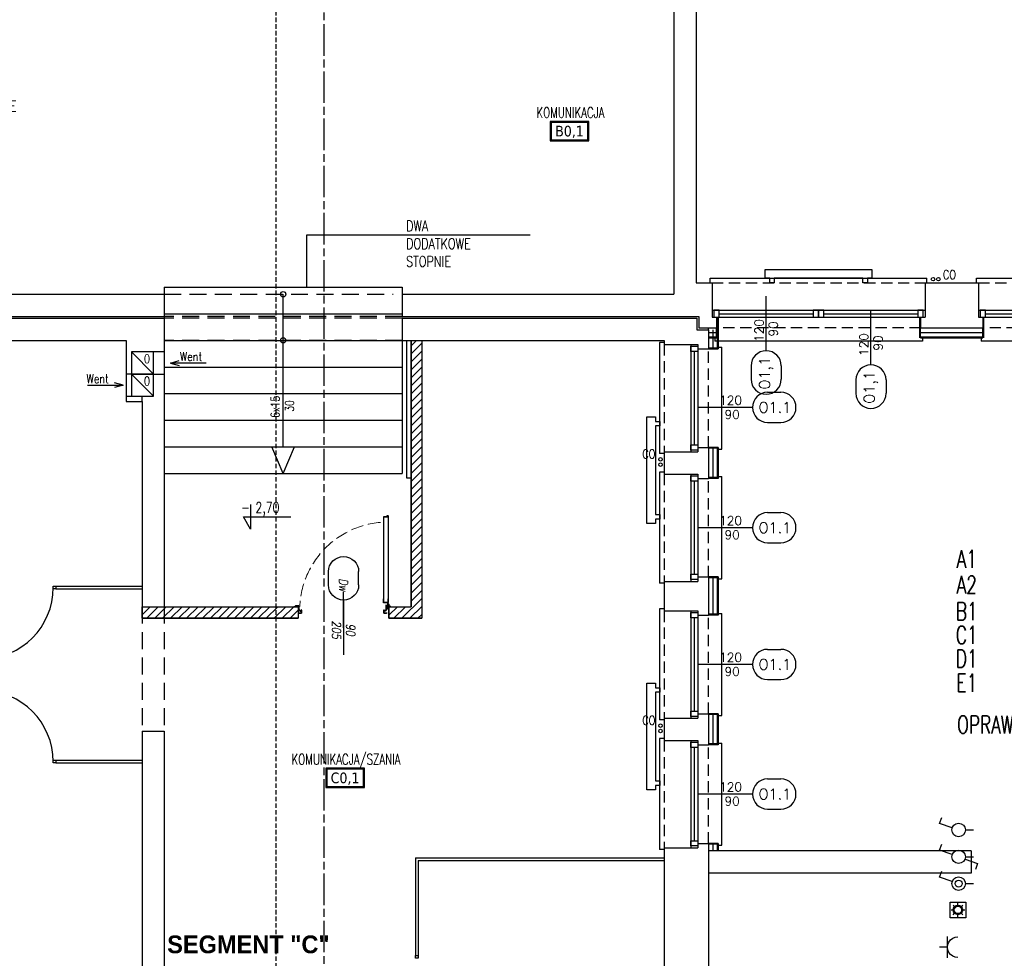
# Model space of a CAD drawing. Header units: millimetres. Extents: x 28600 to 181045, y -399112 to -163690.
# Tile 34 of 256: x 47644 to 48753, y -196331 to -195274. Entities that reach past the tile are written whole.
import ezdxf
from ezdxf.enums import TextEntityAlignment as Align

# ---------------------------------------------------------------- set-up
doc = ezdxf.new("R2010")
doc.units = ezdxf.units.MM
for name, pattern in [('CARKOVANA', [7.5, 5, -2.5]), ('CENTER', [0.6, 0.375, -0.075, 0.075, -0.075]), ('CHAIN', [0.3543, 0.2362, -0.0295, 0.0591, -0.0295]), ('HIDDEN', [9.525, 6.35, -3.175]), ('Hidden Line', [391.222223, 282.222223, -109])]:
    doc.linetypes.add(name, pattern=pattern)
doc.layers.get('0').update_dxf_attribs({"color": 8})
for name, color, linetype in [('!! 0_ Istn-okna', 8, 'Continuous'), ('!! 0_ Istn-sciany', 8, 'Continuous'), ('!! 0_ Istn-widok', 8, 'Continuous'), ('!! 0_ Opis', 8, 'Continuous'), ('!! 0_Istn-armatura', 8, 'Continuous'), ('!! 0_Istn-cienka', 8, 'Continuous'), ('!! 0_Istn-drzwi', 8, 'Continuous'), ('!! 0_Istn-went', 8, 'Continuous'), ('!! 0_Opis_okna', 8, 'Continuous'), ('!! 0_Opis_pom', 8, 'Continuous'), ('!! 0_Widok', 8, 'Continuous'), ('!! 1_ tynk zewn  - nowy', 8, 'Continuous'), ('!! 1_droga ewakuacyjna', 8, 'CHAIN'), ('!! 1_drzwi-linia', 8, 'Continuous'), ('!! 1_hatch projektowane ściany', 8, 'Continuous'), ('!! 1_PROJ Sciany', 8, 'Continuous'), ('!! 1_Wyburzenia', 8, 'CARKOVANA'), ('!! 2_ remont Ocieplenie', 8, 'ZIGZAG'), ('!! 2_drzwi opis', 8, 'Continuous'), ('E1', 2, 'Continuous'), ('E2', 2, 'Continuous'), ('E_0', 4, 'Continuous'), ('E_OSP', 2, 'Continuous')]:
    doc.layers.add(name, color=color, linetype=linetype)
doc.layers.add('!! 0_Istn-grzejniki', color=8, linetype='Continuous', plot=False)
doc.styles.add('50', font='ROMANS.shx', dxfattribs={"width": 0.8, "height": 10})
doc.styles.add('ARCHETYP', font='romans.shx', dxfattribs={"height": 15})
doc.styles.add('ARIAL', font='tahoma.ttf')
doc.styles.add('ELE1', font='romans.shx', dxfattribs={"width": 0.8, "height": 18})
doc.styles.add('SIMPLEX', font='simplex.shx', dxfattribs={"width": 0.77})
doc.styles.add('STYLE10', font='arialbd.ttf')
doc.styles.add('TXT', font='simplex.shx')
doc.linetypes.add('ZIGZAG', pattern='A,0.00254,-5.08,[131,ltypeshp.shx,S=5.08,R=0,X=-5.08,Y=0],-10.16,[131,ltypeshp.shx,S=5.08,R=180,X=5.08,Y=0],-5.08', length=20.32254)
pattern_1 = [(45, (-4798, 4.46), (-4.49012806, 4.49012806), [])]

# ---------------------------------------------------------------- blocks, each defined once
blk = doc.blocks.new('zaw-dr-90-p')
at = {"color": 2, "linetype": 'CENTER', "ltscale": 0.2}
for p, q in [((12, 0), (-12, 0)), ((0, 12), (0, -12)), ((24, 24), (31, 24)), ((24, 19), (31, 19))]:
    blk.add_line(p, q, dxfattribs=at)
at = {"ltscale": 0.2}
for p, q in [((10, 12), (6, 12)), ((10, 0), (10, 6))]:
    blk.add_line(p, q, dxfattribs=at)
blk.add_lwpolyline([(0, 6), (23, 6, 0.414214), (28, 11), (28, 31), (24, 31), (24, 11, -0.414214), (23, 10), (0, 10, 4.561698), (8, 6), (5, 4)], format="xyb", dxfattribs=at)
blk.add_lwpolyline([(0, 0), (-2, 0), (-2, 0), (0, 0), (0, 3), (0, 3), (0, 0), (3, 0), (3, 0), (0, 0), (0, -3), (0, -3)], close=True)
blk.add_lwpolyline([(10, 10), (10, 39), (6, 39), (6, 10)], dxfattribs=at)
blk.add_circle((0, 0), 6.5, dxfattribs=at)
blk = doc.blocks.new('drzwi 90- sc 12')
for p, q in [((-13620.3, 20410.2), (-13620.3, 20313.8)), ((-13614.9, 20409.9), (-13620.3, 20409.9)), ((-13616.1, 20410.3), (-13620.2, 20410.3)), ((-13616.1, 20410.3), (-13620, 20410.3)), ((-13618.2, 20410.3), (-13616.2, 20410.3)), ((-13618.2, 20410.3), (-13616.2, 20410.3)), ((-13616.1, 20410.3), (-13616.1, 20411.5)), ((-13616.1, 20411.5), (-13615, 20411.5)), ((-13614.9, 20411.4), (-13614.9, 20313.8)), ((-13620.3, 20313.5), (-13620.3, 20318)), ((-13614.9, 20312.3), (-13614.9, 20318)), ((-13715.6, 20308.3), (-13715.6, 20308.6)), ((-13715.6, 20307.7), (-13715.6, 20308.6)), ((-13715.6, 20307.8), (-13715.6, 20308.6)), ((-13715.6, 20307.7), (-13715.4, 20307.7)), ((-13614.9, 20313.8), (-13620.3, 20313.8)), ((-13618.2, 20313.4), (-13620.2, 20313.4)), ((-13618.2, 20313.7), (-13618.2, 20313.4)), ((-13618.2, 20313.7), (-13616.4, 20313.7)), ((-13617.8, 20311.1), (-13617.8, 20305.7)), ((-13617.8, 20311.1), (-13617.8, 20305.7)), ((-13616.2, 20309.9), (-13617.4, 20309.9)), ((-13616.2, 20309.9), (-13616.2, 20311)), ((-13615.9, 20313.2), (-13615.9, 20312.2)), ((-13615.9, 20312.2), (-13615, 20312.2)), ((-13715.8, 20302), (-13716.3, 20302)), ((-13616.8, 20302), (-13616.3, 20302))]:
    blk.add_line(p, q)
for points in [[(-13665.3, 20285), (-13665.3, 20325.8)], [(-13615.6, 20309.6), (-13615.3, 20309.6), (-13615.3, 20309.8), (-13616.3, 20309.8), (-13616.3, 20309.6), (-13615.9, 20309.6)]]:
    blk.add_lwpolyline(points)
at = {"lineweight": 30}
for points in [[(-13716.3, 20308.9), (-13721.3, 20308.9)], [(-13716.3, 20308.9), (-13716.3, 20296.9)], [(-13614.3, 20308.9), (-13609.3, 20308.9)], [(-13614.3, 20308.9), (-13614.3, 20296.9)]]:
    blk.add_lwpolyline(points, dxfattribs=at)
at = {"ltscale": 0.2}
for points in [[(-13715.6, 20307.5), (-13715.6, 20309.5, 0.414214), (-13715.9, 20309.8), (-13719.4, 20309.8, 0.414214), (-13719.8, 20309.5), (-13719.8, 20308.9), (-13719.6, 20308.9), (-13719.6, 20309.5, -0.414214), (-13719.4, 20309.6), (-13717, 20309.6)], [(-13717, 20309.6), (-13715.9, 20309.6, -0.414214), (-13715.7, 20309.5), (-13715.7, 20307.5)], [(-13715.7, 20307.8), (-13715.7, 20305.6, 0.414214), (-13715.4, 20305.2), (-13715, 20305.2, -0.414214), (-13714.8, 20305.1), (-13714.8, 20304.5, 0.414214), (-13714.5, 20304.1), (-13713.3, 20304.1, 0.414214), (-13712.9, 20304.5), (-13712.9, 20305.1, -1), (-13712.7, 20305.1), (-13712.7, 20302, -0.414214), (-13712.9, 20301.8), (-13715.4, 20301.8, -0.414214), (-13715.6, 20302), (-13715.6, 20302.5), (-13715.8, 20302.5), (-13715.8, 20302, 0.414214), (-13715.4, 20301.6), (-13712.9, 20301.6, 0.414214), (-13712.6, 20302), (-13712.6, 20305.1, 1), (-13713.1, 20305.1), (-13713.1, 20304.5, -0.414214), (-13713.3, 20304.3), (-13714.5, 20304.3, -0.414214), (-13714.6, 20304.5), (-13714.6, 20305.1, 0.414214), (-13715, 20305.4), (-13715.4, 20305.4, -0.414214), (-13715.6, 20305.6), (-13715.6, 20307.6)], [(-13615.9, 20309.6), (-13616.6, 20309.6, 0.414214), (-13616.8, 20309.5), (-13616.8, 20305.6, -0.414214), (-13617.1, 20305.2), (-13617.6, 20305.2, 0.414214), (-13617.7, 20305.1), (-13617.7, 20304.5, -0.414214), (-13618.1, 20304.1), (-13619.3, 20304.1, -0.414214), (-13619.6, 20304.5), (-13619.6, 20305.1, 1), (-13619.8, 20305.1), (-13619.8, 20302, 0.414214), (-13619.6, 20301.8), (-13617.1, 20301.8, 0.414214), (-13616.9, 20302), (-13616.9, 20302.5), (-13616.8, 20302.5), (-13616.8, 20302, -0.414214), (-13617.1, 20301.6), (-13619.6, 20301.6, -0.414214), (-13620, 20302), (-13620, 20305.1, -1), (-13619.4, 20305.1), (-13619.4, 20304.5, 0.414214), (-13619.3, 20304.3), (-13618.1, 20304.3, 0.414214), (-13617.9, 20304.5), (-13617.9, 20305.1, -0.414214), (-13617.6, 20305.4), (-13617.1, 20305.4, 0.414214), (-13617, 20305.6), (-13617, 20309.5, -0.414214), (-13616.6, 20309.8), (-13613.1, 20309.8, -0.414214), (-13612.8, 20309.5), (-13612.8, 20308.9), (-13612.9, 20308.9), (-13612.9, 20309.5, 0.414214), (-13613.1, 20309.6), (-13615.6, 20309.6)]]:
    blk.add_lwpolyline(points, format="xyb", dxfattribs=at)
blk.add_lwpolyline([(-13616.8, 20308.8), (-13617, 20308.8), (-13617, 20307.4), (-13616.8, 20307.4)], close=True)
for centre, radius, start, end in [((-13620.2, 20410.2), 0.1, 90, 180), ((-13615, 20411.4), 0.1, 0, 90), ((-13620.2, 20313.5), 0.1, 180, 270), ((-13616.4, 20313.2), 0.5, 0, 90), ((-13616.3, 20311), 0.1, 0, 90), ((-13615, 20312.3), 0.1, 270, 0)]:
    blk.add_arc(centre, radius, start, end)
at = {"linetype": 'Hidden Line', "lineweight": 9, "ltscale": 0.05}
blk.add_arc((-13615.5, 20305.1), 99.1, 94.8005, 177.6944, dxfattribs=at)
at = {"xscale": 0.09999999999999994, "yscale": 0.09999999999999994, "zscale": 0.09999999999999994, "rotation": 180.0000000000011}
blk.add_blockref('zaw-dr-90-p', (-13614.9, 20310.9), dxfattribs=at)
blk = doc.blocks.new('1_ok-opis')
blk.add_line((0, 111.6), (0, 50))
for points in [[(-17, 128.6), (-17, 143.6)], [(17, 128.6), (17, 143.6)]]:
    blk.add_lwpolyline(points)
for centre, start, end in [((0, 143.6), 0, 180), ((0, 128.6), 180, 0)]:
    blk.add_arc(centre, 17, start, end)
at = {"style": 'ARCHETYP'}
for tag, height, rotation, p in [('NR', 12, 90, (0, 136.9)), ('NR', 12, 270, (0, 136.9)), ('SZEROKOŚĆ', 10, 270, (8, 78.3)), ('SZEROKOŚĆ', 10, 90, (-8, 78.3)), ('WYSOKOŚĆ', 10, 270, (-8, 78.3)), ('WYSOKOŚĆ', 10, 90, (8, 78.3))]:
    blk.add_attdef(tag, text='', height=height, rotation=rotation, dxfattribs=at).set_placement(p, align=Align.MIDDLE)
blk = doc.blocks.new('E_GN1')
at = {"layer": 'E2'}
for p, q in [((9, 12), (9, -12)), ((9, 0), (0, 0))]:
    blk.add_line(p, q, dxfattribs=at)
blk.add_arc((20.6, 0), 11.6, 89.6048, 270.3952, dxfattribs=at)
blk = doc.blocks.new('E_L1')
at = {"layer": 'E1'}
for p, q in [((2.5, 23.8), (7.4, 38)), ((7.4, 38), (14.2, 35.6)), ((0, 9), (0, 0))]:
    blk.add_line(p, q, dxfattribs=at)
blk.add_circle((0, 16.6), 7.57, dxfattribs=at)
blk = doc.blocks.new('E_L3')
at = {"layer": 'E1'}
for p, q in [((2.5, 23.8), (7.4, 38)), ((7.4, 38), (14.2, 35.6)), ((-2.5, 9.4), (-7.4, -4.8)), ((0, 9), (0, 0)), ((-7.4, -4.8), (-14.2, -2.4))]:
    blk.add_line(p, q, dxfattribs=at)
blk.add_circle((0, 16.6), 7.57, dxfattribs=at)
blk = doc.blocks.new('E_LB1')
at = {"layer": 'E1'}
for p, q in [((2.5, 23.8), (7.4, 38)), ((7.4, 38), (14.2, 35.6)), ((0, 9), (0, 0))]:
    blk.add_line(p, q, dxfattribs=at)
for radius in [7.57, 3.86]:
    blk.add_circle((0, 16.6), radius, dxfattribs=at)
blk = doc.blocks.new('*U239')
at = {"layer": 'E_OSP'}
for p, q in [((-5.12, 0), (-3.54, 0)), ((-2.51, 2.51), (-3.62, 3.62)), ((0, 3.54), (0, 5.12)), ((2.51, 2.51), (3.62, 3.62)), ((3.54, 0), (5.12, 0)), ((-3.62, -3.62), (-2.51, -2.51)), ((0, -5.12), (0, -3.54)), ((3.62, -3.62), (2.51, -2.51))]:
    blk.add_line(p, q, dxfattribs=at)
blk.add_lwpolyline([(-5.9, 5.9), (5.9, 5.9), (5.9, -5.9), (-5.9, -5.9)], close=True, dxfattribs=at)
for radius in [3.54, 2.75]:
    blk.add_circle((0, 0), radius, dxfattribs=at)

msp = doc.modelspace()

# ---------------------------------------------------------------- hatches: boundary and pattern name
at = {"layer": '!! 1_hatch projektowane ściany'}
h = msp.add_hatch(dxfattribs=at)
h.set_pattern_fill('ANSI31', color=256, scale=2)
h.set_pattern_definition(pattern_1)
h.paths.add_polyline_path([(48084.71142, -195635.12813), (48096.71142, -195635.12813), (48096.71142, -195948.12813), (48059.71142, -195948.12813), (48059.71142, -195935.13005), (48084.71142, -195935.13005)])
h = msp.add_hatch(dxfattribs=at)
h.set_pattern_fill('ANSI31', color=256, scale=2)
h.set_pattern_definition(pattern_1)
h.paths.add_polyline_path([(47957.71142, -195948.12813), (47781.71142, -195948.12813), (47781.71142, -195935.12813), (47957.71142, -195935.12813)])

# ---------------------------------------------------------------- linework, layer by layer
at = {"layer": '!! 0_ Istn-okna'}
for points in [[(48423.71142, -195601.12813), (48663.71142, -195601.12813)], [(48431.71142, -195605.12813), (48537.71142, -195605.12813)], [(48549.71142, -195605.12813), (48655.71142, -195605.12813)], [(48723.71142, -195601.12813), (48963.71142, -195601.12813)], [(48731.71142, -195605.12813), (48837.71142, -195605.12813)], [(48423.71142, -195609.12813), (48663.71142, -195609.12813)], [(48723.71142, -195609.12813), (48963.71142, -195609.12813)], [(48399.71142, -195639.62813), (48399.71142, -195760.62813)], [(48407.71142, -195639.62813), (48407.71142, -195760.62813)], [(48403.71142, -195647.62813), (48403.71142, -195752.62813)], [(48399.71142, -195785.62813), (48399.71142, -195906.62813)], [(48403.71142, -195793.62813), (48403.71142, -195898.62813)], [(48407.71142, -195785.62813), (48407.71142, -195906.62813)], [(48399.71142, -195939.62813), (48399.71142, -196060.62813)], [(48407.71142, -195939.62813), (48407.71142, -196060.62813)], [(48403.71142, -195947.62813), (48403.71142, -196052.62813)], [(48399.71142, -196085.62813), (48399.71142, -196206.62813)], [(48403.71142, -196093.62813), (48403.71142, -196198.62813)], [(48407.71142, -196085.62813), (48407.71142, -196206.62813)]]:
    msp.add_lwpolyline(points, dxfattribs=at)
for points in [[(48425.71142, -195609.12813), (48431.71142, -195609.12813), (48431.71142, -195601.12813), (48425.71142, -195601.12813)], [(48537.71142, -195609.12813), (48543.71142, -195609.12813), (48543.71142, -195601.12813), (48537.71142, -195601.12813)], [(48543.71142, -195609.12813), (48549.71142, -195609.12813), (48549.71142, -195601.12813), (48543.71142, -195601.12813)], [(48655.71142, -195609.12813), (48661.71142, -195609.12813), (48661.71142, -195601.12813), (48655.71142, -195601.12813)], [(48725.71142, -195609.12813), (48731.71142, -195609.12813), (48731.71142, -195601.12813), (48725.71142, -195601.12813)], [(48407.71142, -195641.62813), (48407.71142, -195647.62813), (48399.71142, -195647.62813), (48399.71142, -195641.62813)], [(48407.71142, -195752.62813), (48407.71142, -195758.62813), (48399.71142, -195758.62813), (48399.71142, -195752.62813)], [(48407.71142, -195787.62813), (48407.71142, -195793.62813), (48399.71142, -195793.62813), (48399.71142, -195787.62813)], [(48407.71142, -195898.62813), (48407.71142, -195904.62813), (48399.71142, -195904.62813), (48399.71142, -195898.62813)], [(48407.71142, -195941.62813), (48407.71142, -195947.62813), (48399.71142, -195947.62813), (48399.71142, -195941.62813)], [(48407.71142, -196052.62813), (48407.71142, -196058.62813), (48399.71142, -196058.62813), (48399.71142, -196052.62813)], [(48407.71142, -196087.62813), (48407.71142, -196093.62813), (48399.71142, -196093.62813), (48399.71142, -196087.62813)], [(48407.71142, -196198.62813), (48407.71142, -196204.62813), (48399.71142, -196204.62813), (48399.71142, -196198.62813)]]:
    msp.add_lwpolyline(points, close=True, dxfattribs=at)
at = {"layer": '!! 0_ Istn-sciany'}
for points in [[(48380.71142, -195219.257), (48380.71142, -195583.12813)], [(48405.71142, -195219.257), (48405.71142, -195570.12813)], [(48405.71142, -195570.12813), (48423.71142, -195570.12813)], [(48423.71142, -195570.12813), (48423.71142, -195609.12813)], [(48663.71142, -195570.12813), (48723.71142, -195570.12813)], [(48663.71142, -195570.12813), (48663.71142, -195609.12813)], [(48723.71142, -195570.12813), (48723.71142, -195609.12813)], [(47206.71142, -195583.12813), (47806.71142, -195583.12813)], [(47806.71142, -195583.12813), (47806.71142, -195608.12813)], [(48074.71142, -195583.12813), (48380.71142, -195583.12813)], [(48074.71142, -195583.12813), (48074.71142, -195608.12813)], [(47806.71142, -195610.12813), (47806.71142, -195648.12813)], [(48074.71142, -195610.12813), (48074.71142, -195635.12813)], [(48423.71142, -195609.12813), (48428.71142, -195609.12813)], [(48428.71142, -195609.12813), (48428.71142, -195621.12813)], [(48658.71142, -195609.12813), (48663.71142, -195609.12813)], [(48658.71142, -195609.12813), (48658.71142, -195621.12813)], [(48723.71142, -195609.12813), (48728.71142, -195609.12813)], [(48728.71142, -195609.12813), (48728.71142, -195621.12813)], [(48419.71142, -195621.12813), (48428.71142, -195621.12813)], [(48419.71142, -195623.12813), (48419.71142, -195644.62813)], [(48658.71142, -195621.12813), (48728.71142, -195621.12813)], [(47218.71142, -195635.12813), (47763.71142, -195635.12813)], [(47763.71142, -195635.12813), (47763.71142, -195673.12813)], [(48074.71142, -195635.12813), (48369.71142, -195635.12813)], [(48369.71142, -195635.12813), (48369.71142, -195639.62813)], [(48369.71142, -195639.62813), (48407.71142, -195639.62813)], [(48407.71142, -195639.62813), (48407.71142, -195644.62813)], [(47769.71142, -195648.12813), (47769.71142, -195673.12813)], [(47806.71142, -195648.12813), (47769.71142, -195648.12813)], [(48407.71142, -195644.62813), (48419.71142, -195644.62813)], [(47769.71142, -195673.12813), (47763.71142, -195673.12813)], [(47794.71142, -195698.12813), (47794.71142, -195673.12813)], [(47794.71142, -195673.12813), (47806.71142, -195673.12813)], [(47806.71142, -195673.12813), (47806.71142, -195935.12813)], [(47763.71142, -195698.12813), (47763.71142, -195704.12813)], [(47763.71142, -195698.12813), (47794.71142, -195698.12813)], [(47763.71142, -195704.12813), (47781.71142, -195704.12813)], [(47781.71142, -195704.12813), (47781.71142, -195935.12813)], [(48369.71142, -195760.62813), (48369.71142, -195785.62813)], [(48369.71142, -195760.62813), (48407.71142, -195760.62813)], [(48407.71142, -195755.62813), (48407.71142, -195760.62813)], [(48407.71142, -195755.62813), (48419.71142, -195755.62813)], [(48419.71142, -195755.62813), (48419.71142, -195790.62813)], [(48369.71142, -195785.62813), (48407.71142, -195785.62813)], [(48407.71142, -195785.62813), (48407.71142, -195790.62813)], [(48407.71142, -195790.62813), (48419.71142, -195790.62813)], [(48407.71142, -195901.62813), (48407.71142, -195906.62813)], [(48407.71142, -195901.62813), (48419.71142, -195901.62813)], [(48419.71142, -195901.62813), (48419.71142, -195944.62813)], [(48369.71142, -195906.62813), (48369.71142, -195939.62813)], [(48369.71142, -195906.62813), (48407.71142, -195906.62813)], [(47781.71142, -195935.12813), (47806.71142, -195935.12813)], [(48369.71142, -195939.62813), (48407.71142, -195939.62813)], [(48407.71142, -195939.62813), (48407.71142, -195944.62813)], [(48407.71142, -195944.62813), (48419.71142, -195944.62813)], [(48369.71142, -196060.62813), (48369.71142, -196085.62813)], [(48369.71142, -196060.62813), (48407.71142, -196060.62813)], [(48407.71142, -196055.62813), (48407.71142, -196060.62813)], [(48407.71142, -196055.62813), (48419.71142, -196055.62813)], [(48419.71142, -196055.62813), (48419.71142, -196090.62813)], [(47781.71142, -196075.12813), (47806.71142, -196075.12813)], [(47781.71142, -196075.12813), (47781.71142, -196444.12813)], [(47806.71142, -196075.12813), (47806.71142, -196475.12813)], [(48369.71142, -196085.62813), (48407.71142, -196085.62813)], [(48407.71142, -196085.62813), (48407.71142, -196090.62813)], [(48407.71142, -196090.62813), (48419.71142, -196090.62813)], [(48407.71142, -196201.62813), (48407.71142, -196206.62813)], [(48407.71142, -196201.62813), (48419.71142, -196201.62813)], [(48419.71142, -196201.62813), (48419.71142, -196210.12813)], [(48369.71142, -196206.62813), (48369.71142, -196810.12813)], [(48369.71142, -196206.62813), (48407.71142, -196206.62813)], [(48715.71142, -196210.12813), (48419.71142, -196210.12813)], [(48715.71142, -196210.12813), (48715.71142, -196235.12813)], [(48419.71142, -196235.12813), (48419.71142, -196510.12813)], [(48715.71142, -196235.12813), (48419.71142, -196235.12813)]]:
    msp.add_lwpolyline(points, dxfattribs=at)
at = {"layer": '!! 0_ Istn-widok'}
for points in [[(48421.71142, -195565.12813), (48665.71142, -195565.12813)], [(48421.71142, -195570.12813), (48421.71142, -195565.12813)], [(48665.71142, -195570.12813), (48665.71142, -195565.12813)], [(48721.71142, -195565.12813), (48965.71142, -195565.12813)], [(48721.71142, -195570.12813), (48721.71142, -195565.12813)], [(47806.71142, -195575.12813), (48074.71142, -195575.12813)], [(47806.71142, -195605.12813), (48074.71142, -195605.12813)], [(47178.71142, -195608.12813), (47806.71142, -195608.12813)], [(47180.71142, -195610.12813), (47806.71142, -195610.12813)], [(47806.71142, -195608.12813), (47806.71142, -195610.12813)], [(48074.71142, -195608.12813), (48380.71142, -195608.12813)], [(48074.71142, -195610.12813), (48381.71142, -195610.12813)], [(48380.71142, -195608.12813), (48408.71142, -195608.12813)], [(48381.71142, -195610.12813), (48406.71142, -195610.12813)], [(48406.71142, -195610.12813), (48406.71142, -195623.12813)], [(48408.71142, -195608.12813), (48408.71142, -195621.12813)], [(48406.71142, -195623.12813), (48419.71142, -195623.12813)], [(48408.71142, -195621.12813), (48419.71142, -195621.12813)], [(48419.71142, -195623.12813), (48419.71142, -195621.12813)], [(47806.71142, -195635.12813), (48074.71142, -195635.12813)], [(47806.71142, -195635.12813), (48074.71142, -195635.12813)], [(47940.71142, -195755.12813), (47940.71142, -195635.12813)], [(48074.71142, -195635.12813), (48074.71142, -195785.12813)], [(48079.71142, -195635.12813), (48079.71142, -195790.12813)], [(48084.71142, -195635.12813), (48084.71142, -195790.12813)], [(48364.71142, -195637.62813), (48364.71142, -195762.62813)], [(48369.71142, -195637.62813), (48364.71142, -195637.62813)], [(48426.71142, -195631.12813), (48426.71142, -195636.12813)], [(48660.71142, -195636.12813), (48426.71142, -195636.12813)], [(48660.71142, -195631.12813), (48660.71142, -195636.12813)], [(48726.71142, -195631.12813), (48726.71142, -195636.12813)], [(48960.71142, -195636.12813), (48726.71142, -195636.12813)], [(48429.71142, -195642.62813), (48434.71142, -195642.62813)], [(48434.71142, -195757.62813), (48434.71142, -195642.62813)], [(47806.71142, -195665.12813), (48074.71142, -195665.12813)], [(47806.71142, -195695.12813), (48074.71142, -195695.12813)], [(47781.71142, -195704.12813), (47781.71142, -195698.12813)], [(47806.71142, -195725.12813), (48074.71142, -195725.12813)], [(47806.71142, -195755.12813), (48074.71142, -195755.12813)], [(48429.71142, -195757.62813), (48434.71142, -195757.62813)], [(48369.71142, -195762.62813), (48364.71142, -195762.62813)], [(48364.71142, -195783.62813), (48364.71142, -195908.62813)], [(48369.71142, -195783.62813), (48364.71142, -195783.62813)], [(47806.71142, -195785.12813), (48074.71142, -195785.12813)], [(48079.71142, -195790.12813), (48084.71142, -195790.12813)], [(48429.71142, -195788.62813), (48434.71142, -195788.62813)], [(48434.71142, -195903.62813), (48434.71142, -195788.62813)], [(48429.71142, -195903.62813), (48434.71142, -195903.62813)], [(47684.71142, -195912.12813), (47781.71142, -195912.12813)], [(47684.71142, -195915.12813), (47781.71142, -195915.12813)], [(48369.71142, -195908.62813), (48364.71142, -195908.62813)], [(48364.71142, -195937.62813), (48364.71142, -196062.62813)], [(48369.71142, -195937.62813), (48364.71142, -195937.62813)], [(48429.71142, -195942.62813), (48434.71142, -195942.62813)], [(48434.71142, -196057.62813), (48434.71142, -195942.62813)], [(48429.71142, -196057.62813), (48434.71142, -196057.62813)], [(48369.71142, -196062.62813), (48364.71142, -196062.62813)], [(48364.71142, -196083.62813), (48364.71142, -196208.62813)], [(48369.71142, -196083.62813), (48364.71142, -196083.62813)], [(48429.71142, -196088.62813), (48434.71142, -196088.62813)], [(48434.71142, -196203.62813), (48434.71142, -196088.62813)], [(47684.71142, -196108.12813), (47781.71142, -196108.12813)], [(47684.71142, -196111.12813), (47781.71142, -196111.12813)], [(48429.71142, -196203.62813), (48434.71142, -196203.62813)], [(48369.71142, -196208.62813), (48364.71142, -196208.62813)], [(48419.71142, -196210.12813), (48419.71142, -196235.12813)], [(48089.71142, -196218.12813), (48369.71142, -196218.12813)], [(48089.71142, -196218.12813), (48089.71142, -196328.12813)], [(48092.71142, -196221.12813), (48369.71142, -196221.12813)], [(48092.71142, -196221.12813), (48092.71142, -196328.12813)]]:
    msp.add_lwpolyline(points, dxfattribs=at)
at = {"layer": '!! 0_ Istn-widok', "linetype": 'HIDDEN', "ltscale": 3}
for points in [[(47806.71142, -195583.12813), (48064.71142, -195583.12813)], [(48074.71142, -195608.12813), (47806.71142, -195608.12813)], [(48074.71142, -195610.12813), (47806.71142, -195610.12813)], [(48074.71142, -195635.12813), (47806.71142, -195635.12813)], [(47781.71142, -195935.12813), (47781.71142, -196075.12813)], [(47806.71142, -195935.12813), (47806.71142, -196075.12813)]]:
    msp.add_lwpolyline(points, dxfattribs=at)
at = {"layer": '!! 0_ Istn-widok'}
for points in [[(47681.71142, -195912.12813), (47684.71142, -195912.12813), (47684.71142, -195915.12813), (47681.71142, -195915.12813)], [(47681.71142, -196108.12813), (47684.71142, -196108.12813), (47684.71142, -196111.12813), (47681.71142, -196111.12813)], [(48089.71142, -196331.12813), (48089.71142, -196328.12813), (48092.71142, -196328.12813), (48092.71142, -196331.12813)]]:
    msp.add_lwpolyline(points, close=True, dxfattribs=at)
for centre in [(47940.71142, -195583.12813), (47940.71142, -195635.12813)]:
    msp.add_circle(centre, 3, dxfattribs=at)
for centre, start, end in [((47601.71142, -195913.62813), 269.99999996, 359.99999996), ((47601.71142, -196109.62813), 0.00000004, 90.00000004)]:
    msp.add_arc(centre, 80, start, end, dxfattribs=at)
at = {"layer": '!! 0_ Opis'}
for points in [[(47967.42916, -195575.12813), (47967.42916, -195575.12813), (47967.42916, -195516.0902), (48219.01001, -195516.0902)], [(47904.02009, -195819.9295), (47904.02009, -195847.93127)], [(47904.02009, -195847.93127), (47895.93668, -195833.93038)], [(47895.93668, -195833.93038), (47949.37089, -195833.93038)]]:
    msp.add_lwpolyline(points, dxfattribs=at)
at = {"layer": '!! 0_Istn-armatura'}
for centre in [(48672.71142, -195566.12813), (48678.71142, -195566.12813), (48365.71142, -195769.12813), (48365.71142, -195775.12813), (48365.71142, -196069.12813), (48365.71142, -196075.12813)]:
    msp.add_circle(centre, 2, dxfattribs=at)
at = {"layer": '!! 0_Istn-cienka', "linetype": 'HIDDEN', "ltscale": 2}
for points in [[(48423.71142, -195570.12813), (48663.71142, -195570.12813)], [(48723.71142, -195570.12813), (48963.71142, -195570.12813)], [(48658.71142, -195621.12813), (48428.71142, -195621.12813)], [(48958.71142, -195621.12813), (48728.71142, -195621.12813)], [(48369.71142, -195639.62813), (48369.71142, -195760.62813)], [(48419.71142, -195755.62813), (48419.71142, -195644.62813)], [(48369.71142, -195785.62813), (48369.71142, -195906.62813)], [(48419.71142, -195901.62813), (48419.71142, -195790.62813)], [(48369.71142, -195939.62813), (48369.71142, -196060.62813)], [(48419.71142, -196055.62813), (48419.71142, -195944.62813)], [(48369.71142, -196085.62813), (48369.71142, -196206.62813)], [(48419.71142, -196201.62813), (48419.71142, -196090.62813)]]:
    msp.add_lwpolyline(points, dxfattribs=at)
at = {"layer": '!! 0_Istn-drzwi'}
msp.add_lwpolyline([(47940.71142, -195635.12813), (47940.71142, -195583.12813)], dxfattribs=at)
at = {"layer": '!! 0_Istn-grzejniki'}
for points in [[(48488.71142, -195570.12813), (48488.71142, -195565.12813), (48483.71142, -195565.12813), (48483.71142, -195555.12813), (48603.71142, -195555.12813), (48603.71142, -195565.12813), (48598.71142, -195565.12813), (48598.71142, -195570.12813), (48593.71142, -195570.12813), (48593.71142, -195565.12813), (48493.71142, -195565.12813), (48493.71142, -195570.12813)], [(48365.12978, -195836.40528), (48360.12978, -195836.40528), (48360.12978, -195841.40528), (48350.12978, -195841.40528), (48350.12978, -195721.40528), (48360.12978, -195721.40528), (48360.12978, -195726.40528), (48365.12978, -195726.40528), (48365.12978, -195731.40528), (48360.12978, -195731.40528), (48360.12978, -195831.40528), (48365.12978, -195831.40528)], [(48365.12978, -196136.40528), (48360.12978, -196136.40528), (48360.12978, -196141.40528), (48350.12978, -196141.40528), (48350.12978, -196021.40528), (48360.12978, -196021.40528), (48360.12978, -196026.40528), (48365.12978, -196026.40528), (48365.12978, -196031.40528), (48360.12978, -196031.40528), (48360.12978, -196131.40528), (48365.12978, -196131.40528)]]:
    msp.add_lwpolyline(points, close=True, dxfattribs=at)
for points in [[(47806.71142, -195575.12813), (47806.71142, -195582.62813)], [(48074.71142, -195575.12813), (48074.71142, -195582.62813)]]:
    msp.add_lwpolyline(points, dxfattribs=at)
at = {"layer": '!! 0_Istn-went'}
for points in [[(47769.71142, -195673.12813), (47794.71142, -195673.12813), (47794.71142, -195648.12813), (47769.71142, -195648.12813)], [(47769.71142, -195698.12813), (47794.71142, -195698.12813), (47794.71142, -195673.12813), (47769.71142, -195673.12813)]]:
    msp.add_lwpolyline(points, close=True, dxfattribs=at)
for points in [[(47769.71142, -195648.12813), (47794.71142, -195673.12813)], [(47806.71142, -195648.12813), (47806.71142, -195673.12813)], [(47813.73547, -195660.62813), (47823.73547, -195657.94864)], [(47853.782, -195660.62813), (47813.73547, -195660.62813)], [(47813.73547, -195660.62813), (47823.73547, -195663.30762)], [(47763.71142, -195673.12813), (47763.71142, -195698.12813)], [(47769.71142, -195673.12813), (47794.71142, -195698.12813)], [(47760.54058, -195685.62813), (47750.54058, -195682.94864)], [(47720.49405, -195685.62813), (47760.54058, -195685.62813)], [(47760.54058, -195685.62813), (47750.54058, -195688.30762)]]:
    msp.add_lwpolyline(points, dxfattribs=at)
at = {"layer": '!! 0_Opis_pom', "ltscale": 0.7}
for points in [[(48241.41304, -195410.27642), (48284.93304, -195410.27642), (48284.93304, -195388.51642), (48241.41304, -195388.51642)], [(48242.50104, -195409.18842), (48283.84504, -195409.18842), (48283.84504, -195389.60442), (48242.50104, -195389.60442)], [(47988.60775, -196138.76191), (48032.12775, -196138.76191), (48032.12775, -196117.00191), (47988.60775, -196117.00191)], [(47989.69575, -196137.67391), (48031.03975, -196137.67391), (48031.03975, -196118.08991), (47989.69575, -196118.08991)]]:
    msp.add_lwpolyline(points, close=True, dxfattribs=at)
at = {"layer": '!! 0_Widok'}
for points in [[(47940.71142, -195785.12813), (47927.82751, -195755.12813)], [(47940.71142, -195785.12813), (47953.59534, -195755.12813)]]:
    msp.add_lwpolyline(points, dxfattribs=at)
at = {"layer": '!! 1_ tynk zewn  - nowy'}
for points in [[(48429.71142, -195609.12813), (48429.71142, -195644.62813)], [(48429.71142, -195632.12813), (48429.71142, -195609.12813)], [(48430.71142, -195609.12813), (48430.71142, -195644.62813)], [(48657.71142, -195632.12813), (48657.71142, -195609.12813)], [(48729.71142, -195632.12813), (48729.71142, -195609.12813)], [(48428.71142, -195632.12813), (48428.71142, -195621.12813)], [(48658.71142, -195632.12813), (48658.71142, -195621.12813)], [(48728.71142, -195632.12813), (48728.71142, -195621.12813)], [(48419.71142, -195631.12813), (48430.71142, -195631.12813)], [(48419.71142, -195632.12813), (48430.71142, -195632.12813)], [(48658.71142, -195631.12813), (48728.71142, -195631.12813)], [(48658.71142, -195632.12813), (48728.71142, -195632.12813)], [(48419.71142, -195643.62813), (48430.71142, -195643.62813)], [(48419.71142, -195644.62813), (48430.71142, -195644.62813)], [(48430.71142, -195755.62813), (48419.71142, -195755.62813)], [(48430.71142, -195756.62813), (48419.71142, -195756.62813)], [(48429.71142, -195755.62813), (48429.71142, -195790.62813)], [(48430.71142, -195755.62813), (48430.71142, -195790.62813)], [(48430.71142, -195789.62813), (48419.71142, -195789.62813)], [(48430.71142, -195790.62813), (48419.71142, -195790.62813)], [(48430.71142, -195901.62813), (48419.71142, -195901.62813)], [(48430.71142, -195902.62813), (48419.71142, -195902.62813)], [(48429.71142, -195901.62813), (48429.71142, -195944.62813)], [(48430.71142, -195901.62813), (48430.71142, -195944.62813)], [(48430.71142, -195943.62813), (48419.71142, -195943.62813)], [(48430.71142, -195944.62813), (48419.71142, -195944.62813)], [(48430.71142, -196055.62813), (48419.71142, -196055.62813)], [(48430.71142, -196056.62813), (48419.71142, -196056.62813)], [(48429.71142, -196055.62813), (48429.71142, -196090.62813)], [(48430.71142, -196055.62813), (48430.71142, -196090.62813)], [(48430.71142, -196089.62813), (48419.71142, -196089.62813)], [(48430.71142, -196090.62813), (48419.71142, -196090.62813)], [(48430.71142, -196201.62813), (48419.71142, -196201.62813)], [(48430.71142, -196202.62813), (48419.71142, -196202.62813)], [(48429.71142, -196201.62813), (48429.71142, -196210.12813)], [(48430.71142, -196201.62813), (48430.71142, -196210.12813)]]:
    msp.add_lwpolyline(points, dxfattribs=at)
at = {"layer": '!! 1_droga ewakuacyjna', "ltscale": 150}
msp.add_lwpolyline([(47358.71142, -196840.12813), (47358.71142, -196749.40708), (47986.86834, -196749.40708), (47986.86834, -195175.20145), (47761.71142, -195175.20145)], dxfattribs=at)
at = {"layer": '!! 1_hatch projektowane ściany'}
for points in [[(48084.71142, -195635.12813), (48096.71142, -195635.12813), (48096.71142, -195948.12813), (48059.71142, -195948.12813), (48059.71142, -195935.13005), (48084.71142, -195935.13005)], [(47957.71142, -195948.12813), (47781.71142, -195948.12813), (47781.71142, -195935.12813), (47957.71142, -195935.12813)]]:
    msp.add_lwpolyline(points, close=True, dxfattribs=at)
at = {"layer": '!! 1_PROJ Sciany'}
for points in [[(48084.71142, -195635.12813), (48084.71142, -195935.12813)], [(48096.71142, -195635.12813), (48096.71142, -195948.12813)], [(47781.71142, -195948.12813), (47781.71142, -195935.12813)], [(47806.71142, -195935.12813), (47957.71142, -195935.12813)], [(47957.71142, -195935.12813), (47957.71142, -195948.12813)], [(48059.71142, -195935.12813), (48084.71142, -195935.12813)], [(48059.71142, -195935.12813), (48059.71142, -195948.12813)], [(47781.71142, -195948.12813), (47957.71142, -195948.12813)], [(48059.71142, -195948.12813), (48096.71142, -195948.12813)]]:
    msp.add_lwpolyline(points, dxfattribs=at)
at = {"layer": '!! 1_Wyburzenia'}
msp.add_lwpolyline([(47932.37796, -193764.10697), (47932.37796, -198084.11436)], dxfattribs=at)
at = {"layer": '!! 2_ remont Ocieplenie', "linetype": 'ZIGZAG', "ltscale": 0.75}
for points in [[(48419.71142, -195626.12813), (48430.71142, -195626.12813)], [(48424.71142, -195623.12813), (48424.71142, -195644.62813)], [(48658.71142, -195626.12813), (48728.71142, -195626.12813)], [(48424.71142, -195755.62813), (48424.71142, -195790.62813)], [(48424.71142, -195901.62813), (48424.71142, -195944.62813)], [(48424.71142, -196055.62813), (48424.71142, -196090.62813)], [(48424.71142, -196201.62813), (48424.71142, -196210.12813)]]:
    msp.add_lwpolyline(points, dxfattribs=at)

# ---------------------------------------------------------------- block references
at = {"layer": '!! 0_Opis_okna'}
ref = msp.add_blockref('1_ok-opis', (48484.71142, -195535.22744), dxfattribs=dict(at, rotation=180))
ref.add_attrib('SZEROKOŚĆ', '120', dxfattribs={"layer": '0', "height": 10, "rotation": 90, "style": 'ARCHETYP'}).set_placement((48476.71142, -195623.94785), align=Align.MIDDLE)
ref.add_attrib('WYSOKOŚĆ', '90', dxfattribs={"layer": '0', "height": 10, "rotation": 90, "style": 'ARCHETYP'}).set_placement((48492.71142, -195622.17439), align=Align.MIDDLE)
ref.add_attrib('NR', 'O1,1', dxfattribs={"layer": '0', "height": 12, "rotation": 90, "style": 'ARCHETYP'}).set_placement((48484.71142, -195672.12888), align=Align.MIDDLE)
ref = msp.add_blockref('1_ok-opis', (48602.71142, -195551.12813), dxfattribs=dict(at, rotation=180))
ref.add_attrib('SZEROKOŚĆ', '120', dxfattribs={"layer": '0', "height": 10, "rotation": 90, "style": 'ARCHETYP'}).set_placement((48594.71142, -195639.84854), align=Align.MIDDLE)
ref.add_attrib('WYSOKOŚĆ', '90', dxfattribs={"layer": '0', "height": 10, "rotation": 90, "style": 'ARCHETYP'}).set_placement((48610.71142, -195638.07509), align=Align.MIDDLE)
ref.add_attrib('NR', 'O1,1', dxfattribs={"layer": '0', "height": 12, "rotation": 90, "style": 'ARCHETYP'}).set_placement((48602.71142, -195688.02958), align=Align.MIDDLE)
ref = msp.add_blockref('1_ok-opis', (48357.71142, -195710.61072), dxfattribs=dict(at, rotation=270))
ref.add_attrib('WYSOKOŚĆ', '90', dxfattribs={"layer": '0', "height": 10, "style": 'ARCHETYP'}).set_placement((48446.43183, -195718.61072), align=Align.MIDDLE)
ref.add_attrib('SZEROKOŚĆ', '120', dxfattribs={"layer": '0', "height": 10, "style": 'ARCHETYP'}).set_placement((48444.65838, -195702.61072), align=Align.MIDDLE)
ref.add_attrib('NR', 'O1.1', dxfattribs={"layer": '0', "height": 12, "style": 'ARCHETYP'}).set_placement((48494.61287, -195710.61072), align=Align.MIDDLE)
ref = msp.add_blockref('1_ok-opis', (48357.71142, -195846.12813), dxfattribs=dict(at, rotation=270))
ref.add_attrib('WYSOKOŚĆ', '90', dxfattribs={"layer": '0', "height": 10, "style": 'ARCHETYP'}).set_placement((48446.43183, -195854.12813), align=Align.MIDDLE)
ref.add_attrib('SZEROKOŚĆ', '120', dxfattribs={"layer": '0', "height": 10, "style": 'ARCHETYP'}).set_placement((48444.65838, -195838.12813), align=Align.MIDDLE)
ref.add_attrib('NR', 'O1.1', dxfattribs={"layer": '0', "height": 12, "style": 'ARCHETYP'}).set_placement((48494.61287, -195846.12813), align=Align.MIDDLE)
ref = msp.add_blockref('1_ok-opis', (48357.71142, -196000.12813), dxfattribs=dict(at, rotation=270))
ref.add_attrib('WYSOKOŚĆ', '90', dxfattribs={"layer": '0', "height": 10, "style": 'ARCHETYP'}).set_placement((48446.43183, -196008.12813), align=Align.MIDDLE)
ref.add_attrib('SZEROKOŚĆ', '120', dxfattribs={"layer": '0', "height": 10, "style": 'ARCHETYP'}).set_placement((48444.65838, -195992.12813), align=Align.MIDDLE)
ref.add_attrib('NR', 'O1.1', dxfattribs={"layer": '0', "height": 12, "style": 'ARCHETYP'}).set_placement((48494.61287, -196000.12813), align=Align.MIDDLE)
ref = msp.add_blockref('1_ok-opis', (48357.71142, -196146.12813), dxfattribs=dict(at, rotation=270))
ref.add_attrib('WYSOKOŚĆ', '90', dxfattribs={"layer": '0', "height": 10, "style": 'ARCHETYP'}).set_placement((48446.43183, -196154.12813), align=Align.MIDDLE)
ref.add_attrib('SZEROKOŚĆ', '120', dxfattribs={"layer": '0', "height": 10, "style": 'ARCHETYP'}).set_placement((48444.65838, -196138.12813), align=Align.MIDDLE)
ref.add_attrib('NR', 'O1.1', dxfattribs={"layer": '0', "height": 12, "style": 'ARCHETYP'}).set_placement((48494.61287, -196146.12813), align=Align.MIDDLE)
at = {"layer": '!! 1_drzwi-linia'}
msp.add_blockref('drzwi 90- sc 12', (61673.98113, -216244.05247), dxfattribs=at)
at = {"layer": '!! 2_drzwi opis'}
ref = msp.add_blockref('1_ok-opis', (48008.71146, -196039.23375), dxfattribs=dict(at, xscale=-1, rotation=359.9999963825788))
ref.add_attrib('WYSOKOŚĆ', '205', dxfattribs={"layer": '0', "height": 10, "rotation": 269.99999638, "style": '50', "oblique": 10, "width": 0.8}).set_placement((48000.71146, -195960.9429), align=Align.MIDDLE)
ref.add_attrib('SZEROKOŚĆ', '90', dxfattribs={"layer": '0', "height": 10, "rotation": 269.99999638, "style": '50', "oblique": 10, "width": 0.8}).set_placement((48016.71146, -195960.9429), align=Align.MIDDLE)
ref.add_attrib('NR', 'Dw', dxfattribs={"layer": '0', "height": 10, "rotation": 269.99999638, "style": '50', "oblique": 10, "width": 0.8}).set_placement((48008.71147, -195910.62251), align=Align.MIDDLE)
at = {"layer": 'E_0'}
for name, p, rotation in [('E_L1', (48718.07522, -196186.55075), 90), ('E_L3', (48718.07522, -196216.78706), 89.99999999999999), ('E_LB1', (48718.07522, -196247.02336), 89.99999999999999)]:
    msp.add_blockref(name, p, dxfattribs=dict(at, rotation=rotation))
at = {"layer": 'E_0', "xscale": 1.5, "yscale": 1.5, "zscale": 1.5}
msp.add_blockref('*U239', (48700.74679, -196276.69929), dxfattribs=at)
at = {"layer": 'E_0', "xscale": -1, "rotation": 180}
msp.add_blockref('E_GN1', (48679.95269, -196318.6554), dxfattribs=at)

# ---------------------------------------------------------------- texts
at = {"layer": '!! 0_ Opis', "style": 'SIMPLEX', "width": 0.75}
for s, p in [('6x15', (47936.67713, -195722.30869)), ('30', (47952.8282, -195715.44085))]:
    msp.add_text(s, height=10, rotation=90, dxfattribs=at).set_placement(p)
at = {"layer": '!! 0_ Opis'}
for s, height, style, width, p in [('- 2,70', 12, 'SIMPLEX', 0.75, (47893.33264, -195829.35227)), ('SEGMENT "C"', 20, 'STYLE10', 0.95, (47810.06834, -196325.41649))]:
    msp.add_text(s, height=height, dxfattribs=dict(at, style=style, width=width)).set_placement(p)
at = {"layer": '!! 0_ Opis', "char_height": 12, "attachment_point": 1, "style": 'SIMPLEX'}
for s, width, insert in [('RZESUNIĘCIE HYDRANTU O 30 CM', 64.6064581, (47561.62767, -195365.16161)), ('DWA DODATKOWE STOPNIE', 46.7031119, (48079.10014, -195500.2435))]:
    msp.add_mtext_dynamic_manual_height_columns(s, width=width, gutter_width=75, heights=[0], dxfattribs=dict(at, insert=insert))
at = {"layer": '!! 0_Istn-armatura', "style": 'ARCHETYP', "width": 0.8}
for rotation, p in [(0.00000004, (48683.73384, -195566.0986)), (359.99999996, (48345.23058, -195768.09798)), (359.99999996, (48345.23058, -196068.09798))]:
    msp.add_text('CO', height=10, rotation=rotation, dxfattribs=at).set_placement(p)
at = {"layer": '!! 0_Istn-went', "style": 'ARCHETYP', "width": 0.8}
for s, rotation, p in [('0', 0.00000004, (47783.87286, -195660.9506)), ('Went', 359.99999996, (47824.40523, -195658.2979)), ('Went', 0.00000004, (47719.21072, -195683.2979)), ('0', 0.00000004, (47783.87286, -195685.9506))]:
    msp.add_text(s, height=10, rotation=rotation, dxfattribs=at).set_placement(p)
at = {"layer": '!! 0_Opis_pom', "ltscale": 0.7, "style": 'TXT', "width": 0.7}
for s, p in [('KOMUNIKACJA', (48264.28817, -195384.47011)), ('KOMUNIKACJA/SZANIA', (48011.48288, -196112.9556))]:
    msp.add_text(s, height=12, dxfattribs=at).set_placement(p, align=Align.CENTER)
at = {"layer": '!! 0_Opis_pom', "ltscale": 0.7, "style": 'ARIAL'}
for tag, p in [('B0,1', (48263.17304, -195399.39642)), ('C0,1', (48010.36775, -196127.88191))]:
    msp.add_attdef(tag, text='', height=11.968, dxfattribs=at).set_placement(p, align=Align.MIDDLE_CENTER)
at = {"layer": 'E1', "style": 'ELE1', "width": 0.7}
for s, p in [('A1', (48710.65611, -195881.34734)), ('A2', (48710.65611, -195910.34055)), ('B1', (48710.65611, -195940.26206)), ('C1', (48710.65611, -195966.97464)), ('D1', (48710.65611, -195993.5536)), ('E1', (48710.65611, -196020.83689))]:
    msp.add_text(s, height=20, dxfattribs=at).set_placement(p, align=Align.MIDDLE_CENTER)
msp.add_text('OPRAWY OŚWIETLENIA AWARYJNEGO WG RYS. E301-E303', height=20, dxfattribs=at).set_placement((48699.83716, -196067.87823), align=Align.MIDDLE_LEFT)

doc.saveas('drawing.dxf')
